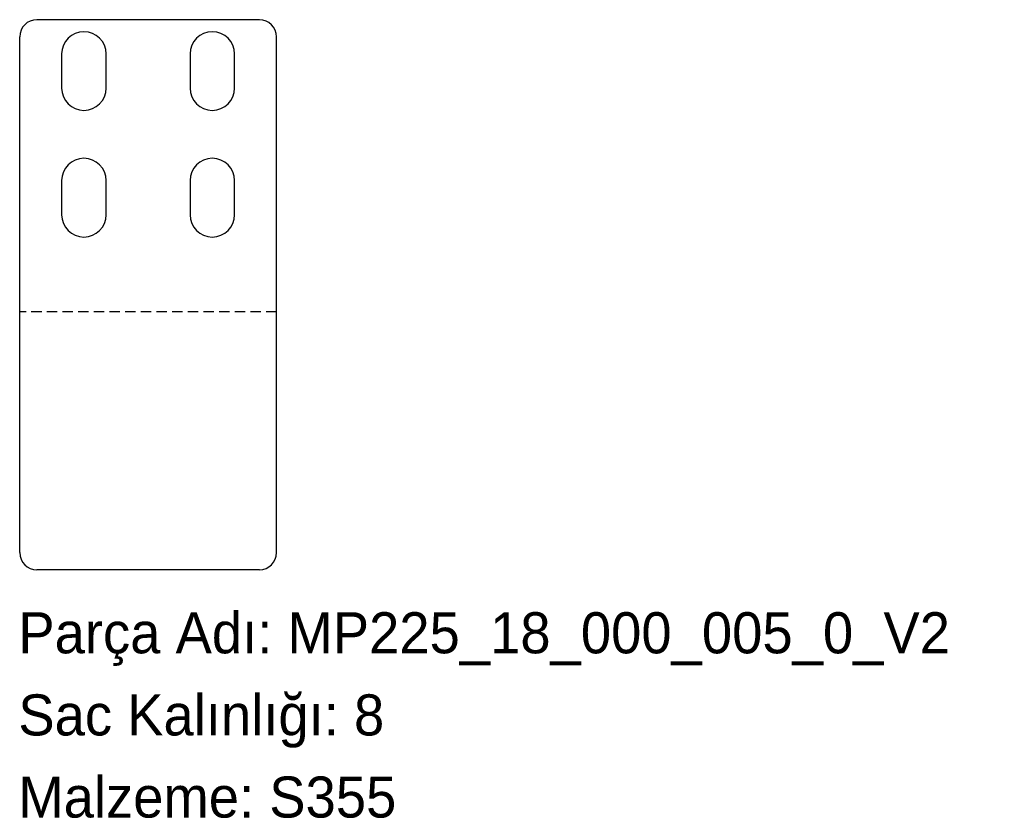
# Model space of a CAD drawing. Header units: millimetres. Extents: x 0 to 288, y -72 to 161.
import ezdxf

# ---------------------------------------------------------------- set-up
doc = ezdxf.new("R2010")
doc.units = ezdxf.units.MM
for name, pattern in [('SLD-Katı', [0]), ('SLD-Kesik', [4.572, 3.048, -1.524]), ('SLD-Sürekli', [0])]:
    doc.linetypes.add(name, pattern=pattern)
doc.layers.add('METIN', color=96, linetype='SLD-Katı')
doc.styles.add('SLDTEXTSTYLE0', font='ARIAL.TTF', dxfattribs={"width": 0.948, "bigfont": 'bigfont'})
doc.styles.add('SLDTEXTSTYLE1', font='ARIAL.TTF', dxfattribs={"width": 0.948})

msp = doc.modelspace()

# ---------------------------------------------------------------- linework, layer by layer
at = {"color": 7, "linetype": 'SLD-Sürekli', "lineweight": 25}
for p, q in [((70.4, 161.11), (5.4, 161.11)), ((0.4, 5.4), (0.4, 156.11)), ((75.4, 5.4), (75.4, 156.11)), ((12.65, 151.11), (12.65, 141.11)), ((25.65, 141.11), (25.65, 151.11)), ((50.15, 151.11), (50.15, 141.11)), ((63.15, 141.11), (63.15, 151.11)), ((12.65, 114.11), (12.65, 104.11)), ((25.65, 104.11), (25.65, 114.11)), ((50.15, 114.11), (50.15, 104.11)), ((63.15, 104.11), (63.15, 114.11)), ((70.4, 0.4), (5.4, 0.4))]:
    msp.add_line(p, q, dxfattribs=at)
at = {"color": 7, "linetype": 'SLD-Kesik'}
msp.add_line((75.4, 75.76), (0.4, 75.76), dxfattribs=at)
at = {"color": 7, "linetype": 'SLD-Sürekli', "lineweight": 25}
for centre, radius, start, end in [((5.4, 156.11), 5, 90, 180), ((70.4, 156.11), 5, 0, 90), ((19.15, 151.11), 6.5, 0, 180), ((56.65, 151.11), 6.5, 0, 180), ((19.15, 141.11), 6.5, 180, 0), ((56.65, 141.11), 6.5, 180, 0), ((19.15, 114.11), 6.5, 0, 180), ((56.65, 114.11), 6.5, 0, 180), ((19.15, 104.11), 6.5, 180, 0), ((56.65, 104.11), 6.5, 180, 0), ((5.4, 5.4), 5, 180, 270), ((70.4, 5.4), 5, 270, 0)]:
    msp.add_arc(centre, radius, start, end, dxfattribs=at)

# ---------------------------------------------------------------- texts
at = {"layer": 'METIN', "char_height": 12, "attachment_point": 1}
for s, insert, style in [('Parça Adı: MP225_18_000_005_0_V2', (0, -12.03), 'SLDTEXTSTYLE0'), ('Sac Kalınlığı: 8', (0, -36.03), 'SLDTEXTSTYLE0'), ('Malzeme: S355', (0, -60.03), 'SLDTEXTSTYLE1')]:
    msp.add_mtext(s, dxfattribs=dict(at, insert=insert, style=style))

doc.saveas('drawing.dxf')
